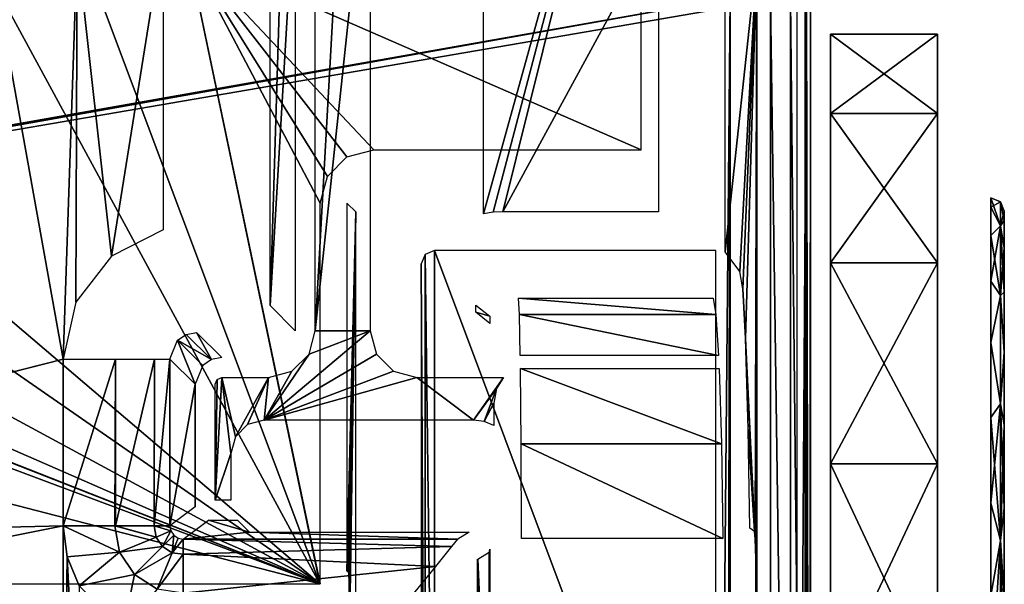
# Model space of a CAD drawing. Header units: millimetres. Extents: x -163 to 163, y -244 to 160.
# Tile 13 of 16: x 126 to 163, y -182 to -161. Entities that reach past the tile are written whole.
import ezdxf

# ---------------------------------------------------------------- set-up
doc = ezdxf.new("R2010")
doc.units = ezdxf.units.MM
doc.header["$LTSCALE"] = 159.143519
for name, color, linetype in [('1', 7, 'CONTINUOUS'), ('10', 7, 'CONTINUOUS'), ('103', 7, 'CONTINUOUS'), ('104', 7, 'CONTINUOUS'), ('108', 7, 'CONTINUOUS'), ('109', 7, 'CONTINUOUS'), ('110', 7, 'CONTINUOUS'), ('111', 7, 'CONTINUOUS'), ('118', 7, 'CONTINUOUS'), ('119', 7, 'CONTINUOUS'), ('12', 7, 'CONTINUOUS'), ('124', 7, 'CONTINUOUS'), ('21', 7, 'CONTINUOUS'), ('22', 7, 'CONTINUOUS'), ('27', 7, 'CONTINUOUS'), ('34', 7, 'CONTINUOUS'), ('44', 7, 'CONTINUOUS'), ('45', 7, 'CONTINUOUS'), ('5', 7, 'CONTINUOUS'), ('55', 7, 'CONTINUOUS'), ('56', 7, 'CONTINUOUS'), ('57', 7, 'CONTINUOUS'), ('6', 7, 'CONTINUOUS'), ('83', 7, 'CONTINUOUS'), ('84', 7, 'CONTINUOUS')]:
    doc.layers.add(name, color=color, linetype=linetype)

msp = doc.modelspace()

# ---------------------------------------------------------------- linework, layer by layer
at = {"layer": '1', "color": 8, "linetype": 'Continuous', "true_color": 0x787878}
for points in [[(154.5, -213.691), (154.5, -160.592), (-154.5, -213.691), (154.5, -213.691)], [(154.5, -160.592), (-154.5, -160.592), (-154.5, -213.691), (154.5, -160.592)]]:
    msp.add_3dface(points, dxfattribs=at)
at = {"layer": '10', "color": 8, "linetype": 'Continuous', "true_color": 0x787878}
for points in [[(138.511, -154.211, -33.5), (139.526, -153.661, -33.5), (137.474, -172.975, -33.5), (138.511, -154.211, -33.5)], [(137.474, -172.975, -33.5), (139.526, -153.661, -33.5), (139.526, -172.975, -33.5), (137.474, -172.975, -33.5)], [(137.474, -154.719, -33.5), (138.511, -154.211, -33.5), (137.474, -172.975, -33.5), (137.474, -154.719, -33.5)], [(139.76, -173.85, -33.5), (135.566, -176.316, -33.5), (139.526, -172.975, -33.5), (139.76, -173.85, -33.5)], [(135.566, -176.316, -33.5), (137.24, -173.85, -33.5), (139.526, -172.975, -33.5), (135.566, -176.316, -33.5)], [(137.24, -173.85, -33.5), (137.474, -172.975, -33.5), (139.526, -172.975, -33.5), (137.24, -173.85, -33.5)], [(140.4, -174.49, -33.5), (135.566, -176.316, -33.5), (139.76, -173.85, -33.5), (140.4, -174.49, -33.5)], [(136.6, -174.49, -33.5), (137.24, -173.85, -33.5), (135.566, -176.316, -33.5), (136.6, -174.49, -33.5)], [(141.275, -174.724, -33.5), (135.566, -176.316, -33.5), (140.4, -174.49, -33.5), (141.275, -174.724, -33.5)], [(135.725, -174.724, -33.5), (136.6, -174.49, -33.5), (135.566, -176.316, -33.5), (135.725, -174.724, -33.5)], [(133.797, -174.798, -33.5), (133.974, -174.724, -33.5), (133.724, -179.316, -33.5), (133.797, -174.798, -33.5)], [(133.724, -179.316, -33.5), (133.974, -174.724, -33.5), (134.316, -177.566, -33.5), (133.724, -179.316, -33.5)], [(133.724, -174.974, -33.5), (133.797, -174.798, -33.5), (133.724, -179.316, -33.5), (133.724, -174.974, -33.5)], [(134.316, -177.566, -33.5), (133.974, -174.724, -33.5), (134.485, -176.939, -33.5), (134.316, -177.566, -33.5)], [(133.974, -174.724, -33.5), (135.725, -174.724, -33.5), (134.485, -176.939, -33.5), (133.974, -174.724, -33.5)], [(134.485, -176.939, -33.5), (135.725, -174.724, -33.5), (134.942, -176.483, -33.5), (134.485, -176.939, -33.5)], [(134.942, -176.483, -33.5), (135.725, -174.724, -33.5), (135.566, -176.316, -33.5), (134.942, -176.483, -33.5)], [(143.395, -176.316, -33.5), (135.566, -176.316, -33.5), (141.275, -174.724, -33.5), (143.395, -176.316, -33.5)], [(144.513, -174.724, -33.5), (143.395, -176.316, -33.5), (141.275, -174.724, -33.5), (144.513, -174.724, -33.5)], [(144.254, -175.129, -33.5), (143.395, -176.316, -33.5), (144.513, -174.724, -33.5), (144.254, -175.129, -33.5)], [(143.786, -176.368, -33.5), (143.395, -176.316, -33.5), (144.254, -175.129, -33.5), (143.786, -176.368, -33.5)], [(144.151, -175.685, -33.5), (143.786, -176.368, -33.5), (144.254, -175.129, -33.5), (144.151, -175.685, -33.5)], [(144.151, -176.521, -33.5), (143.786, -176.368, -33.5), (144.151, -175.685, -33.5), (144.151, -176.521, -33.5)], [(134.316, -179.316, -33.5), (133.724, -179.316, -33.5), (134.316, -177.566, -33.5), (134.316, -179.316, -33.5)]]:
    msp.add_3dface(points, dxfattribs=at)
at = {"layer": '103', "color": 8, "linetype": 'Continuous', "true_color": 0x787878}
for points in [[(160.75, -161.88, -29.341), (160.75, -164.849, -12.5), (160.75, -164.849, -37.5), (160.75, -161.88, -29.341)], [(160.75, -161.88, -20.659), (160.75, -164.849, -12.5), (160.75, -161.88, -29.341), (160.75, -161.88, -20.659)], [(160.75, -164.849, -37.5), (160.75, -170.43, -5.849), (160.75, -170.43, -44.151), (160.75, -164.849, -37.5)], [(160.75, -164.849, -12.5), (160.75, -170.43, -5.849), (160.75, -164.849, -37.5), (160.75, -164.849, -12.5)], [(160.75, -170.43, -44.151), (160.75, -177.949, -1.508), (160.75, -177.949, -48.492), (160.75, -170.43, -44.151)], [(160.75, -170.43, -5.849), (160.75, -177.949, -1.508), (160.75, -170.43, -44.151), (160.75, -170.43, -5.849)], [(160.75, -177.949, -1.508), (160.75, -186.5), (160.75, -177.949, -48.492), (160.75, -177.949, -1.508)], [(160.75, -186.5), (160.75, -186.5, -50), (160.75, -177.949, -48.492), (160.75, -186.5)]]:
    msp.add_3dface(points, dxfattribs=at)
at = {"layer": '104', "color": 8, "linetype": 'Continuous', "true_color": 0x787878}
for points in [[(156.75, -161.88, -20.659), (156.75, -164.849, -37.5), (156.75, -164.849, -12.5), (156.75, -161.88, -20.659)], [(156.75, -161.88, -29.341), (156.75, -164.849, -37.5), (156.75, -161.88, -20.659), (156.75, -161.88, -29.341)], [(156.75, -164.849, -37.5), (156.75, -170.43, -44.151), (156.75, -164.849, -12.5), (156.75, -164.849, -37.5)], [(156.75, -164.849, -12.5), (156.75, -170.43, -44.151), (156.75, -170.43, -5.849), (156.75, -164.849, -12.5)], [(156.75, -170.43, -44.151), (156.75, -177.949, -48.492), (156.75, -170.43, -5.849), (156.75, -170.43, -44.151)], [(156.75, -170.43, -5.849), (156.75, -177.949, -48.492), (156.75, -177.949, -1.508), (156.75, -170.43, -5.849)], [(156.75, -177.949, -48.492), (156.75, -186.5, -50), (156.75, -177.949, -1.508), (156.75, -177.949, -48.492)], [(156.75, -186.5, -50), (156.75, -186.5), (156.75, -177.949, -1.508), (156.75, -186.5, -50)]]:
    msp.add_3dface(points, dxfattribs=at)
at = {"layer": '108', "color": 8, "linetype": 'Continuous', "true_color": 0x787878}
for points in [[(160.75, -164.849, -12.5), (160.75, -161.88, -20.659), (156.75, -164.849, -12.5), (160.75, -164.849, -12.5)], [(160.75, -161.88, -20.659), (160.75, -161.88, -29.341), (156.75, -161.88, -20.659), (160.75, -161.88, -20.659)], [(160.75, -161.88, -20.659), (156.75, -161.88, -20.659), (156.75, -164.849, -12.5), (160.75, -161.88, -20.659)], [(160.75, -164.849, -37.5), (156.75, -164.849, -37.5), (156.75, -161.88, -29.341), (160.75, -164.849, -37.5)], [(160.75, -161.88, -29.341), (156.75, -161.88, -29.341), (156.75, -161.88, -20.659), (160.75, -161.88, -29.341)], [(160.75, -161.88, -29.341), (160.75, -164.849, -37.5), (156.75, -161.88, -29.341), (160.75, -161.88, -29.341)], [(160.75, -170.43, -5.849), (160.75, -164.849, -12.5), (156.75, -170.43, -5.849), (160.75, -170.43, -5.849)], [(160.75, -164.849, -12.5), (156.75, -164.849, -12.5), (156.75, -170.43, -5.849), (160.75, -164.849, -12.5)], [(160.75, -170.43, -44.151), (156.75, -170.43, -44.151), (156.75, -164.849, -37.5), (160.75, -170.43, -44.151)], [(160.75, -164.849, -37.5), (160.75, -170.43, -44.151), (156.75, -164.849, -37.5), (160.75, -164.849, -37.5)], [(160.75, -177.949, -48.492), (156.75, -177.949, -48.492), (156.75, -170.43, -44.151), (160.75, -177.949, -48.492)], [(160.75, -177.949, -1.508), (160.75, -170.43, -5.849), (156.75, -177.949, -1.508), (160.75, -177.949, -1.508)], [(160.75, -170.43, -5.849), (156.75, -170.43, -5.849), (156.75, -177.949, -1.508), (160.75, -170.43, -5.849)], [(160.75, -170.43, -44.151), (160.75, -177.949, -48.492), (156.75, -170.43, -44.151), (160.75, -170.43, -44.151)], [(156.75, -186.5), (160.75, -177.949, -1.508), (156.75, -177.949, -1.508), (156.75, -186.5)], [(160.75, -186.5, -50), (156.75, -186.5, -50), (156.75, -177.949, -48.492), (160.75, -186.5, -50)], [(156.75, -186.5), (160.75, -186.5), (160.75, -177.949, -1.508), (156.75, -186.5)], [(160.75, -177.949, -48.492), (160.75, -186.5, -50), (156.75, -177.949, -48.492), (160.75, -177.949, -48.492)]]:
    msp.add_3dface(points, dxfattribs=at)
at = {"layer": '109', "color": 7, "linetype": 'Continuous'}
for points in [[(163.25, -168.846, -28.511), (163.25, -168.5, -25), (163.25, -204.154, -28.511), (163.25, -168.846, -28.511)], [(163.25, -168.846, -21.489), (163.25, -204.5, -25), (163.25, -168.5, -25), (163.25, -168.846, -21.489)], [(163.25, -168.5, -25), (163.25, -204.5, -25), (163.25, -204.154, -28.511), (163.25, -168.5, -25)], [(163.25, -203.13, -31.888), (163.25, -168.846, -28.511), (163.25, -204.154, -28.511), (163.25, -203.13, -31.888)], [(163.25, -169.87, -31.888), (163.25, -168.846, -28.511), (163.25, -203.13, -31.888), (163.25, -169.87, -31.888)], [(163.25, -204.154, -21.489), (163.25, -204.5, -25), (163.25, -168.846, -21.489), (163.25, -204.154, -21.489)], [(163.25, -169.87, -18.112), (163.25, -204.154, -21.489), (163.25, -168.846, -21.489), (163.25, -169.87, -18.112)], [(163.25, -201.467, -35), (163.25, -169.87, -31.888), (163.25, -203.13, -31.888), (163.25, -201.467, -35)], [(163.25, -171.533, -35), (163.25, -169.87, -31.888), (163.25, -201.467, -35), (163.25, -171.533, -35)], [(163.25, -203.13, -18.112), (163.25, -204.154, -21.489), (163.25, -169.87, -18.112), (163.25, -203.13, -18.112)], [(163.25, -171.533, -15), (163.25, -203.13, -18.112), (163.25, -169.87, -18.112), (163.25, -171.533, -15)], [(163.25, -199.228, -37.728), (163.25, -171.533, -35), (163.25, -201.467, -35), (163.25, -199.228, -37.728)], [(163.25, -173.772, -37.728), (163.25, -171.533, -35), (163.25, -199.228, -37.728), (163.25, -173.772, -37.728)], [(163.25, -201.467, -15), (163.25, -203.13, -18.112), (163.25, -171.533, -15), (163.25, -201.467, -15)], [(163.25, -173.772, -12.272), (163.25, -201.467, -15), (163.25, -171.533, -15), (163.25, -173.772, -12.272)], [(163.25, -176.5, -39.966), (163.25, -173.772, -37.728), (163.25, -196.5, -39.966), (163.25, -176.5, -39.966)], [(163.25, -196.5, -39.966), (163.25, -173.772, -37.728), (163.25, -199.228, -37.728), (163.25, -196.5, -39.966)], [(163.25, -176.5, -10.034), (163.25, -199.228, -12.272), (163.25, -173.772, -12.272), (163.25, -176.5, -10.034)], [(163.25, -199.228, -12.272), (163.25, -201.467, -15), (163.25, -173.772, -12.272), (163.25, -199.228, -12.272)], [(163.25, -179.612, -8.37), (163.25, -196.5, -10.034), (163.25, -176.5, -10.034), (163.25, -179.612, -8.37)], [(163.25, -196.5, -10.034), (163.25, -199.228, -12.272), (163.25, -176.5, -10.034), (163.25, -196.5, -10.034)], [(163.25, -179.612, -41.63), (163.25, -176.5, -39.966), (163.25, -193.388, -41.63), (163.25, -179.612, -41.63)], [(163.25, -193.388, -41.63), (163.25, -176.5, -39.966), (163.25, -196.5, -39.966), (163.25, -193.388, -41.63)], [(163.25, -182.988, -7.346), (163.25, -193.388, -8.37), (163.25, -179.612, -8.37), (163.25, -182.988, -7.346)], [(163.25, -193.388, -8.37), (163.25, -196.5, -10.034), (163.25, -179.612, -8.37), (163.25, -193.388, -8.37)], [(163.25, -190.012, -42.654), (163.25, -179.612, -41.63), (163.25, -193.388, -41.63), (163.25, -190.012, -42.654)], [(163.25, -182.988, -42.654), (163.25, -179.612, -41.63), (163.25, -190.012, -42.654), (163.25, -182.988, -42.654)]]:
    msp.add_3dface(points, dxfattribs=at)
at = {"layer": '110', "linetype": 'Continuous'}
for points in [[(162.75, -168.355, -28.609), (162.75, -168, -25), (163.104, -169.045, -30.672), (162.75, -168.355, -28.609)], [(163.104, -169.045, -30.672), (162.75, -168, -25), (163.104, -168.146, -25), (163.104, -169.045, -30.672)], [(163.25, -168.5, -25), (163.25, -168.846, -28.511), (163.104, -168.146, -25), (163.25, -168.5, -25)], [(163.25, -168.846, -28.511), (163.104, -169.045, -30.672), (163.104, -168.146, -25), (163.25, -168.846, -28.511)], [(162.75, -169.408, -32.08), (162.75, -168.355, -28.609), (163.104, -169.045, -30.672), (162.75, -169.408, -32.08)], [(163.104, -171.652, -35.788), (162.75, -169.408, -32.08), (163.104, -169.045, -30.672), (163.104, -171.652, -35.788)], [(163.25, -168.846, -28.511), (163.25, -169.87, -31.888), (163.104, -169.045, -30.672), (163.25, -168.846, -28.511)], [(163.25, -169.87, -31.888), (163.25, -171.533, -35), (163.104, -169.045, -30.672), (163.25, -169.87, -31.888)], [(163.25, -171.533, -35), (163.104, -171.652, -35.788), (163.104, -169.045, -30.672), (163.25, -171.533, -35)], [(162.75, -171.118, -35.278), (162.75, -169.408, -32.08), (163.104, -171.652, -35.788), (162.75, -171.118, -35.278)], [(162.75, -173.419, -38.081), (162.75, -171.118, -35.278), (163.104, -171.652, -35.788), (162.75, -173.419, -38.081)], [(163.25, -171.533, -35), (163.25, -173.772, -37.728), (163.104, -171.652, -35.788), (163.25, -171.533, -35)], [(163.104, -175.712, -39.848), (162.75, -173.419, -38.081), (163.104, -171.652, -35.788), (163.104, -175.712, -39.848)], [(163.25, -173.772, -37.728), (163.104, -175.712, -39.848), (163.104, -171.652, -35.788), (163.25, -173.772, -37.728)], [(162.75, -176.222, -40.382), (162.75, -173.419, -38.081), (163.104, -175.712, -39.848), (162.75, -176.222, -40.382)], [(163.25, -173.772, -37.728), (163.25, -176.5, -39.966), (163.104, -175.712, -39.848), (163.25, -173.772, -37.728)], [(163.104, -180.828, -42.455), (162.75, -176.222, -40.382), (163.104, -175.712, -39.848), (163.104, -180.828, -42.455)], [(163.25, -179.612, -41.63), (163.104, -180.828, -42.455), (163.104, -175.712, -39.848), (163.25, -179.612, -41.63)], [(163.25, -176.5, -39.966), (163.25, -179.612, -41.63), (163.104, -175.712, -39.848), (163.25, -176.5, -39.966)], [(162.75, -179.42, -42.092), (162.75, -176.222, -40.382), (163.104, -180.828, -42.455), (162.75, -179.42, -42.092)], [(162.75, -182.891, -43.145), (162.75, -179.42, -42.092), (163.104, -180.828, -42.455), (162.75, -182.891, -43.145)], [(163.25, -179.612, -41.63), (163.25, -182.988, -42.654), (163.104, -180.828, -42.455), (163.25, -179.612, -41.63)], [(163.104, -186.5, -43.354), (162.75, -182.891, -43.145), (163.104, -180.828, -42.455), (163.104, -186.5, -43.354)], [(163.25, -186.5, -43), (163.104, -186.5, -43.354), (163.104, -180.828, -42.455), (163.25, -186.5, -43)], [(163.25, -182.988, -42.654), (163.25, -186.5, -43), (163.104, -180.828, -42.455), (163.25, -182.988, -42.654)]]:
    msp.add_3dface(points, dxfattribs=at)
at = {"layer": '111', "linetype": 'Continuous'}
for points in [[(163.104, -168.146, -25), (162.75, -168, -25), (162.75, -168.355, -21.391), (163.104, -168.146, -25)], [(163.104, -168.146, -25), (162.75, -168.355, -21.391), (163.104, -169.045, -19.328), (163.104, -168.146, -25)], [(163.25, -168.5, -25), (163.104, -168.146, -25), (163.104, -169.045, -19.328), (163.25, -168.5, -25)], [(162.75, -168.355, -21.391), (162.75, -169.408, -17.92), (163.104, -169.045, -19.328), (162.75, -168.355, -21.391)], [(163.25, -168.846, -21.489), (163.25, -168.5, -25), (163.104, -169.045, -19.328), (163.25, -168.846, -21.489)], [(163.104, -169.045, -19.328), (162.75, -171.118, -14.722), (163.104, -171.652, -14.212), (163.104, -169.045, -19.328)], [(162.75, -169.408, -17.92), (162.75, -171.118, -14.722), (163.104, -169.045, -19.328), (162.75, -169.408, -17.92)], [(163.25, -169.87, -18.112), (163.25, -168.846, -21.489), (163.104, -169.045, -19.328), (163.25, -169.87, -18.112)], [(163.25, -169.87, -18.112), (163.104, -169.045, -19.328), (163.104, -171.652, -14.212), (163.25, -169.87, -18.112)], [(163.25, -171.533, -15), (163.25, -169.87, -18.112), (163.104, -171.652, -14.212), (163.25, -171.533, -15)], [(162.75, -171.118, -14.722), (162.75, -173.419, -11.919), (163.104, -171.652, -14.212), (162.75, -171.118, -14.722)], [(163.25, -173.772, -12.272), (163.25, -171.533, -15), (163.104, -171.652, -14.212), (163.25, -173.772, -12.272)], [(163.104, -171.652, -14.212), (162.75, -173.419, -11.919), (163.104, -175.712, -10.152), (163.104, -171.652, -14.212)], [(163.25, -173.772, -12.272), (163.104, -171.652, -14.212), (163.104, -175.712, -10.152), (163.25, -173.772, -12.272)], [(162.75, -173.419, -11.919), (162.75, -176.222, -9.618), (163.104, -175.712, -10.152), (162.75, -173.419, -11.919)], [(163.25, -176.5, -10.034), (163.25, -173.772, -12.272), (163.104, -175.712, -10.152), (163.25, -176.5, -10.034)], [(163.104, -175.712, -10.152), (162.75, -179.42, -7.908), (163.104, -180.828, -7.545), (163.104, -175.712, -10.152)], [(162.75, -176.222, -9.618), (162.75, -179.42, -7.908), (163.104, -175.712, -10.152), (162.75, -176.222, -9.618)], [(163.25, -176.5, -10.034), (163.104, -175.712, -10.152), (163.104, -180.828, -7.545), (163.25, -176.5, -10.034)], [(163.25, -179.612, -8.37), (163.25, -176.5, -10.034), (163.104, -180.828, -7.545), (163.25, -179.612, -8.37)], [(162.75, -179.42, -7.908), (162.75, -182.891, -6.855), (163.104, -180.828, -7.545), (162.75, -179.42, -7.908)], [(163.25, -182.988, -7.346), (163.25, -179.612, -8.37), (163.104, -180.828, -7.545), (163.25, -182.988, -7.346)], [(163.104, -180.828, -7.545), (162.75, -186.5, -6.5), (163.104, -186.5, -6.646), (163.104, -180.828, -7.545)], [(162.75, -182.891, -6.855), (162.75, -186.5, -6.5), (163.104, -180.828, -7.545), (162.75, -182.891, -6.855)], [(163.25, -182.988, -7.346), (163.104, -180.828, -7.545), (163.104, -186.5, -6.646), (163.25, -182.988, -7.346)]]:
    msp.add_3dface(points, dxfattribs=at)
at = {"layer": '118', "color": 8, "linetype": 'Continuous', "true_color": 0x787878}
for points in [[(-153, -214.5, -50), (-153, -160.518, -50), (153, -160.518, -50), (-153, -214.5, -50)], [(-152.854, -214.854, -50), (-153, -214.5, -50), (153, -160.518, -50), (-152.854, -214.854, -50)], [(-152.5, -215, -50), (-152.854, -214.854, -50), (153, -160.518, -50), (-152.5, -215, -50)], [(152.5, -215, -50), (-152.5, -215, -50), (153, -160.518, -50), (152.5, -215, -50)], [(152.854, -214.854, -50), (152.5, -215, -50), (153, -160.518, -50), (152.854, -214.854, -50)], [(153, -214.5, -50), (152.854, -214.854, -50), (153, -160.518, -50), (153, -214.5, -50)]]:
    msp.add_3dface(points, dxfattribs=at)
at = {"layer": '119', "color": 8, "linetype": 'Continuous', "true_color": 0x787878}
for points in [[(129.028, -159.47, -48), (137.646, -182.441, -48), (132.702, -158.8, -48), (129.028, -159.47, -48)], [(137.659, -168.198, -48), (137.928, -167.198, -48), (132.702, -158.8, -48), (137.659, -168.198, -48)], [(137.659, -182.441, -48), (137.659, -168.198, -48), (132.702, -158.8, -48), (137.659, -182.441, -48)], [(149.659, -158.8, -48), (132.702, -158.8, -48), (149.659, -166.199, -48), (149.659, -158.8, -48)], [(137.653, -182.441, -48), (137.659, -182.441, -48), (132.702, -158.8, -48), (137.653, -182.441, -48)], [(137.646, -182.441, -48), (137.653, -182.441, -48), (132.702, -158.8, -48), (137.646, -182.441, -48)], [(137.928, -167.198, -48), (138.659, -166.467, -48), (132.702, -158.8, -48), (137.928, -167.198, -48)], [(132.702, -158.8, -48), (139.659, -166.199, -48), (149.659, -166.199, -48), (132.702, -158.8, -48)], [(138.659, -166.467, -48), (139.659, -166.199, -48), (132.702, -158.8, -48), (138.659, -166.467, -48)], [(125.3, -159.694, -48), (137.646, -182.441, -48), (129.028, -159.47, -48), (125.3, -159.694, -48)], [(118.867, -166.444, -48), (137.646, -182.441, -48), (125.3, -159.694, -48), (118.867, -166.444, -48)], [(118.296, -169.025, -48), (137.646, -182.441, -48), (118.867, -166.444, -48), (118.296, -169.025, -48)], [(116.651, -171.093, -48), (137.646, -182.441, -48), (118.296, -169.025, -48), (116.651, -171.093, -48)], [(141.435, -170.474, -48), (141.582, -197.919, -48), (141.581, -170.121, -48), (141.435, -170.474, -48)], [(141.581, -170.121, -48), (141.935, -198.065, -48), (141.935, -169.975, -48), (141.581, -170.121, -48)], [(141.582, -197.919, -48), (141.935, -198.065, -48), (141.581, -170.121, -48), (141.582, -197.919, -48)], [(141.935, -198.065, -48), (152.461, -198.065, -48), (141.935, -169.975, -48), (141.935, -198.065, -48)], [(141.935, -169.975, -48), (152.461, -198.065, -48), (152.461, -169.975, -48), (141.935, -169.975, -48)], [(141.435, -197.565, -48), (141.582, -197.919, -48), (141.435, -170.474, -48), (141.435, -197.565, -48)], [(107.771, -171.268, -48), (137.646, -182.441, -48), (108.188, -170.891, -48), (107.771, -171.268, -48)], [(108.188, -170.891, -48), (137.646, -182.441, -48), (111.623, -172.203, -48), (108.188, -170.891, -48)], [(105.126, -174.04, -48), (137.646, -182.441, -48), (107.771, -171.268, -48), (105.126, -174.04, -48)], [(114.266, -172.229, -48), (137.646, -182.441, -48), (116.651, -171.093, -48), (114.266, -172.229, -48)], [(111.623, -172.203, -48), (137.646, -182.441, -48), (114.266, -172.229, -48), (111.623, -172.203, -48)], [(102.079, -182.441, -48), (137.646, -182.441, -48), (105.126, -174.04, -48), (102.079, -182.441, -48)]]:
    msp.add_3dface(points, dxfattribs=at)
at = {"layer": '12', "color": 8, "linetype": 'Continuous', "true_color": 0x787878}
for points in [[(145.081, -171.759, -25.515), (152.359, -171.759, -25.515), (152.463, -172.369, -29.229), (145.081, -171.759, -25.515)], [(145.111, -172.369, -29.23), (145.081, -171.759, -25.515), (152.463, -172.369, -29.229), (145.111, -172.369, -29.23)], [(145.139, -173.9, -32.668), (145.111, -172.369, -29.23), (152.557, -173.9, -32.668), (145.139, -173.9, -32.668)], [(152.559, -173.9, -32.668), (145.111, -172.369, -29.23), (152.463, -172.369, -29.229), (152.559, -173.9, -32.668)], [(152.558, -173.9, -32.668), (145.111, -172.369, -29.23), (152.559, -173.9, -32.668), (152.558, -173.9, -32.668)], [(152.557, -173.9, -32.668), (145.111, -172.369, -29.23), (152.558, -173.9, -32.668), (152.557, -173.9, -32.668)], [(145.145, -174.391, -33.422), (152.665, -177.205, -36.453), (145.17, -177.205, -36.453), (145.145, -174.391, -33.422)], [(152.58, -174.391, -33.422), (152.665, -177.205, -36.453), (145.145, -174.391, -33.422), (152.58, -174.391, -33.422)], [(152.665, -177.205, -36.453), (152.725, -180.75, -38.583), (145.17, -177.205, -36.453), (152.665, -177.205, -36.453)], [(152.725, -180.75, -38.583), (145.187, -180.75, -38.583), (145.17, -177.205, -36.453), (152.725, -180.75, -38.583)]]:
    msp.add_3dface(points, dxfattribs=at)
at = {"layer": '124', "color": 8, "linetype": 'Continuous', "true_color": 0x787878}
for points in [[(138.659, -181.954, -47.026), (138.987, -168.527, -34.487), (138.659, -168.198, -47.026), (138.659, -181.954, -47.026)], [(138.712, -182.008, -44.987), (138.987, -168.527, -34.487), (138.659, -181.954, -47.026), (138.712, -182.008, -44.987)], [(138.732, -182.223, -44.25), (138.987, -168.527, -34.487), (138.712, -182.008, -44.987), (138.732, -182.223, -44.25)], [(138.745, -182.77, -43.72), (138.987, -168.527, -34.487), (138.732, -182.223, -44.25), (138.745, -182.77, -43.72)], [(138.751, -183.507, -43.526), (138.987, -168.527, -34.487), (138.745, -182.77, -43.72), (138.751, -183.507, -43.526)], [(138.745, -185.275, -43.723), (138.987, -168.527, -34.487), (138.751, -184.533, -43.526), (138.745, -185.275, -43.723)], [(138.987, -199.513, -34.487), (138.987, -168.527, -34.487), (138.745, -185.275, -43.723), (138.987, -199.513, -34.487)], [(138.751, -184.533, -43.526), (138.987, -168.527, -34.487), (138.751, -183.507, -43.526), (138.751, -184.533, -43.526)]]:
    msp.add_3dface(points, dxfattribs=at)
at = {"layer": '21', "color": 8, "linetype": 'Continuous', "true_color": 0x787878}
for points in [[(152.807, -157.806, -4.435), (153.987, -158.987, -49.513), (152.807, -170.023, -4.435), (152.807, -157.806, -4.435)], [(152.807, -170.023, -4.435), (153.987, -158.987, -49.513), (153.359, -170.76, -25.523), (152.807, -170.023, -4.435)], [(153.359, -170.76, -25.523), (153.987, -158.987, -49.513), (153.462, -171.404, -29.466), (153.359, -170.76, -25.523)], [(153.462, -171.404, -29.466), (153.987, -158.987, -49.513), (153.573, -173.262, -33.686), (153.462, -171.404, -29.466)], [(153.573, -173.262, -33.686), (153.987, -158.987, -49.513), (153.934, -180.764, -47.497), (153.573, -173.262, -33.686)], [(153.934, -180.764, -47.497), (153.987, -158.987, -49.513), (153.953, -181.494, -48.212), (153.934, -180.764, -47.497)], [(153.953, -181.494, -48.212), (153.987, -158.987, -49.513), (153.96, -182.483, -48.474), (153.953, -181.494, -48.212)], [(153.96, -182.483, -48.474), (153.987, -158.987, -49.513), (153.987, -214.987, -49.513), (153.96, -182.483, -48.474)], [(153.558, -173.019, -33.118), (153.462, -171.404, -29.466), (153.573, -173.262, -33.686), (153.558, -173.019, -33.118)], [(153.585, -173.688, -34.134), (153.573, -173.262, -33.686), (153.934, -180.764, -47.497), (153.585, -173.688, -34.134)], [(153.667, -176.655, -37.267), (153.585, -173.688, -34.134), (153.934, -180.764, -47.497), (153.667, -176.655, -37.267)], [(153.724, -180.36, -39.478), (153.667, -176.655, -37.267), (153.909, -180.483, -46.509), (153.724, -180.36, -39.478)], [(153.909, -180.483, -46.509), (153.667, -176.655, -37.267), (153.934, -180.764, -47.497), (153.909, -180.483, -46.509)]]:
    msp.add_3dface(points, dxfattribs=at)
at = {"layer": '22', "color": 8, "linetype": 'Continuous', "true_color": 0x787878}
for points in [[(133.474, -180.066, -32.77), (135.013, -180.513, -15.713), (132.536, -180.77, -5.895), (133.474, -180.066, -32.77)], [(134.566, -180.066, -32.77), (135.013, -180.513, -15.713), (133.474, -180.066, -32.77), (134.566, -180.066, -32.77)], [(132.536, -180.77, -5.895), (135.013, -180.513, -15.713), (142.8, -180.77, -5.895), (132.536, -180.77, -5.895)], [(135.013, -180.513, -15.713), (143.229, -180.513, -15.713), (142.8, -180.77, -5.895), (135.013, -180.513, -15.713)]]:
    msp.add_3dface(points, dxfattribs=at)
at = {"layer": '27', "color": 8, "linetype": 'Continuous', "true_color": 0x787878}
for points in [[(132.035, -174.034, -5.86), (132.975, -174.974, -32.776), (132.035, -180.271, -5.86), (132.035, -174.034, -5.86)], [(132.035, -180.271, -5.86), (132.975, -174.974, -32.776), (132.975, -179.566, -32.774), (132.035, -180.271, -5.86)], [(132.975, -179.566, -32.774), (132.975, -174.974, -32.776), (132.975, -179.566, -32.775), (132.975, -179.566, -32.774)], [(132.975, -179.566, -32.775), (132.975, -174.974, -32.776), (132.975, -179.566, -32.776), (132.975, -179.566, -32.775)]]:
    msp.add_3dface(points, dxfattribs=at)
at = {"layer": '34', "color": 8, "linetype": 'Continuous', "true_color": 0x787878}
for points in [[(135.785, -172.035, -5.86), (136.725, -156.144, -32.776), (136.725, -172.975, -32.776), (135.785, -172.035, -5.86)], [(136.252, -156.91, -19.245), (136.725, -156.144, -32.776), (135.785, -172.035, -5.86), (136.252, -156.91, -19.245)], [(135.785, -157.652, -5.86), (136.252, -156.91, -19.245), (135.785, -172.035, -5.86), (135.785, -157.652, -5.86)]]:
    msp.add_3dface(points, dxfattribs=at)
at = {"layer": '44', "color": 8, "linetype": 'Continuous', "true_color": 0x787878}
for points in [[(143.484, -172.284, -4.391), (143.484, -172.02, -4.391), (144, -172.433, -16.2), (143.484, -172.284, -4.391)], [(144, -172.697, -16.2), (143.484, -172.284, -4.391), (144, -172.434, -16.2), (144, -172.697, -16.2)], [(144, -172.434, -16.2), (143.484, -172.284, -4.391), (144, -172.433, -16.2), (144, -172.434, -16.2)], [(144, -181.145, -16.198), (144, -181.156, -16.2), (143.989, -181.229, -15.958), (144, -181.145, -16.198)], [(144, -181.156, -16.2), (144, -191.844, -16.2), (143.989, -181.229, -15.958), (144, -181.156, -16.2)], [(144, -181.15, -16.199), (144, -181.156, -16.2), (144, -181.145, -16.198), (144, -181.15, -16.199)], [(143.548, -181.52, -5.854), (144, -191.844, -16.2), (143.547, -181.522, -5.826), (143.548, -181.52, -5.854)], [(143.978, -191.738, -15.7), (143.547, -191.478, -5.826), (143.547, -181.522, -5.826), (143.978, -191.738, -15.7)], [(143.989, -191.771, -15.955), (143.978, -191.738, -15.7), (143.547, -181.522, -5.826), (143.989, -191.771, -15.955)], [(144, -191.844, -16.2), (143.989, -191.771, -15.955), (143.547, -181.522, -5.826), (144, -191.844, -16.2)], [(143.55, -181.52, -5.882), (144, -191.844, -16.2), (143.548, -181.52, -5.854), (143.55, -181.52, -5.882)], [(143.978, -181.262, -15.7), (144, -191.844, -16.2), (143.55, -181.52, -5.882), (143.978, -181.262, -15.7)], [(143.989, -181.229, -15.958), (144, -191.844, -16.2), (143.978, -181.262, -15.7), (143.989, -181.229, -15.958)]]:
    msp.add_3dface(points, dxfattribs=at)
at = {"layer": '45', "color": 8, "linetype": 'Continuous', "true_color": 0x787878}
for points in [[(132.649, -173.11, -5.818), (133.59, -174.052, -32.784), (132.325, -173.326, -5.803), (132.649, -173.11, -5.818)], [(133.034, -173.035, -5.86), (133.59, -174.052, -32.784), (132.649, -173.11, -5.818), (133.034, -173.035, -5.86)], [(133.974, -173.975, -32.776), (133.59, -174.052, -32.784), (133.034, -173.035, -5.86), (133.974, -173.975, -32.776)], [(132.975, -174.974, -32.776), (132.035, -174.034, -5.86), (132.325, -173.326, -5.803), (132.975, -174.974, -32.776)], [(133.59, -174.052, -32.784), (133.267, -174.269, -32.787), (132.325, -173.326, -5.803), (133.59, -174.052, -32.784)], [(133.267, -174.269, -32.787), (132.975, -174.974, -32.776), (132.325, -173.326, -5.803), (133.267, -174.269, -32.787)]]:
    msp.add_3dface(points, dxfattribs=at)
at = {"layer": '5', "color": 8, "linetype": 'Continuous', "true_color": 0x787878}
for points in [[(143.764, -151.881, -2), (150.485, -144.367, -2), (143.764, -168.599, -2), (143.764, -151.881, -2)], [(143.764, -168.599, -2), (150.485, -144.367, -2), (144.123, -168.542, -2), (143.764, -168.599, -2)], [(144.123, -168.542, -2), (150.485, -144.367, -2), (144.485, -168.524, -2), (144.123, -168.542, -2)], [(144.485, -168.524, -2), (150.485, -144.367, -2), (150.308, -157.806, -2), (144.485, -168.524, -2)], [(150.308, -168.524, -2), (144.485, -168.524, -2), (150.308, -157.806, -2), (150.308, -168.524, -2)], [(131.787, -158.087, -2), (129.846, -170.185, -2), (128.563, -158.616, -2), (131.787, -158.087, -2)], [(131.787, -169.195, -2), (129.846, -170.185, -2), (131.787, -158.087, -2), (131.787, -169.195, -2)], [(128.563, -158.616, -2), (128.037, -174.034, -2), (125.3, -158.792, -2), (128.563, -158.616, -2)], [(128.512, -171.907, -2), (128.037, -174.034, -2), (128.563, -158.616, -2), (128.512, -171.907, -2)], [(129.846, -170.185, -2), (128.512, -171.907, -2), (128.563, -158.616, -2), (129.846, -170.185, -2)], [(125.3, -158.792, -2), (128.037, -174.034, -2), (102.32, -180.57, -2), (125.3, -158.792, -2)], [(102.32, -180.57, -2), (128.037, -174.034, -2), (101.08, -180.906, -2), (102.32, -180.57, -2)], [(128.037, -174.034, -2), (128.037, -180.271, -2), (101.08, -180.906, -2), (128.037, -174.034, -2)], [(128.037, -192.729, -2), (-38.851, -213.743, -2), (128.037, -180.271, -2), (128.037, -192.729, -2)], [(128.037, -180.271, -2), (-38.851, -213.743, -2), (101.08, -180.906, -2), (128.037, -180.271, -2)], [(128.191, -181.439, -2), (128.037, -192.729, -2), (128.037, -180.271, -2), (128.191, -181.439, -2)], [(128.639, -190.482, -2), (128.037, -192.729, -2), (128.191, -181.439, -2), (128.639, -190.482, -2)], [(128.641, -182.523, -2), (128.639, -190.482, -2), (128.191, -181.439, -2), (128.641, -182.523, -2)]]:
    msp.add_3dface(points, dxfattribs=at)
at = {"layer": '55', "color": 8, "linetype": 'Continuous', "true_color": 0x787878}
for points in [[(142.798, -180.772, -5.826), (132.536, -180.77, -5.895), (142.799, -180.771, -5.86), (142.798, -180.772, -5.826)], [(142.573, -181.049, -4.529), (132.536, -180.77, -5.895), (142.798, -180.772, -5.826), (142.573, -181.049, -4.529)], [(132.536, -181.339, -3.942), (132.536, -180.77, -5.895), (142.573, -181.049, -4.529), (132.536, -181.339, -3.942)], [(132.536, -180.77, -5.895), (142.8, -180.77, -5.895), (142.799, -180.771, -5.86), (132.536, -180.77, -5.895)], [(141.965, -181.797, -3.322), (132.536, -181.339, -3.942), (142.573, -181.049, -4.529), (141.965, -181.797, -3.322)], [(132.536, -182.799, -2.519), (132.536, -181.339, -3.942), (141.965, -181.797, -3.322), (132.536, -182.799, -2.519)], [(140.928, -183.074, -2.377), (132.536, -182.799, -2.519), (141.965, -181.797, -3.322), (140.928, -183.074, -2.377)]]:
    msp.add_3dface(points, dxfattribs=at)
at = {"layer": '56', "color": 8, "linetype": 'Continuous', "true_color": 0x787878}
for points in [[(130.147, -181.26, -2.487), (128.037, -180.271, -2), (129.976, -180.271, -2.502), (130.147, -181.26, -2.487)], [(128.191, -181.439, -2), (128.037, -180.271, -2), (130.147, -181.26, -2.487), (128.191, -181.439, -2)], [(130.147, -181.26, -2.487), (129.976, -180.271, -2.502), (131.517, -180.693, -3.887), (130.147, -181.26, -2.487)], [(131.517, -180.693, -3.887), (129.976, -180.271, -2.502), (129.997, -180.271, -2.513), (131.517, -180.693, -3.887)], [(131.449, -180.271, -3.912), (131.517, -180.693, -3.887), (129.997, -180.271, -2.513), (131.449, -180.271, -3.912)], [(131.449, -180.271, -3.912), (132.035, -180.271, -5.86), (132.072, -180.463, -5.831), (131.449, -180.271, -3.912)], [(131.517, -180.693, -3.887), (131.449, -180.271, -3.912), (132.072, -180.463, -5.831), (131.517, -180.693, -3.887)], [(131.754, -181.051, -3.884), (131.517, -180.693, -3.887), (132.072, -180.463, -5.831), (131.754, -181.051, -3.884)], [(132.18, -180.625, -5.827), (131.754, -181.051, -3.884), (132.072, -180.463, -5.831), (132.18, -180.625, -5.827)], [(131.754, -181.051, -3.884), (130.147, -181.26, -2.487), (131.517, -180.693, -3.887), (131.754, -181.051, -3.884)], [(132.117, -181.279, -3.903), (131.754, -181.051, -3.884), (132.18, -180.625, -5.827), (132.117, -181.279, -3.903)], [(132.343, -180.733, -5.85), (132.117, -181.279, -3.903), (132.18, -180.625, -5.827), (132.343, -180.733, -5.85)], [(132.536, -180.77, -5.895), (132.117, -181.279, -3.903), (132.343, -180.733, -5.85), (132.536, -180.77, -5.895)], [(132.536, -180.77, -5.895), (132.536, -181.339, -3.942), (132.117, -181.279, -3.903), (132.536, -180.77, -5.895)], [(130.705, -182.101, -2.486), (130.147, -181.26, -2.487), (131.754, -181.051, -3.884), (130.705, -182.101, -2.486)], [(132.117, -181.279, -3.903), (130.705, -182.101, -2.486), (131.754, -181.051, -3.884), (132.117, -181.279, -3.903)], [(128.641, -182.523, -2), (128.191, -181.439, -2), (130.147, -181.26, -2.487), (128.641, -182.523, -2)], [(130.705, -182.101, -2.486), (128.641, -182.523, -2), (130.147, -181.26, -2.487), (130.705, -182.101, -2.486)], [(131.553, -182.643, -2.496), (130.705, -182.101, -2.486), (132.117, -181.279, -3.903), (131.553, -182.643, -2.496)], [(132.536, -181.339, -3.942), (131.553, -182.643, -2.496), (132.117, -181.279, -3.903), (132.536, -181.339, -3.942)], [(132.536, -181.339, -3.942), (132.536, -182.799, -2.519), (131.553, -182.643, -2.496), (132.536, -181.339, -3.942)], [(130.287, -184.167, -2), (128.641, -182.523, -2), (130.705, -182.101, -2.486), (130.287, -184.167, -2)], [(131.553, -182.643, -2.496), (130.287, -184.167, -2), (130.705, -182.101, -2.486), (131.553, -182.643, -2.496)]]:
    msp.add_3dface(points, dxfattribs=at)
at = {"layer": '57', "color": 8, "linetype": 'Continuous', "true_color": 0x787878}
for points in [[(128.037, -180.271, -2), (128.037, -174.034, -2), (129.997, -174.034, -2.513), (128.037, -180.271, -2)], [(129.976, -180.271, -2.502), (128.037, -180.271, -2), (129.997, -174.034, -2.513), (129.976, -180.271, -2.502)], [(129.997, -180.271, -2.513), (129.976, -180.271, -2.502), (129.997, -174.034, -2.513), (129.997, -180.271, -2.513)], [(131.449, -180.271, -3.912), (129.997, -180.271, -2.513), (131.454, -174.034, -3.92), (131.449, -180.271, -3.912)], [(131.454, -174.034, -3.92), (129.997, -180.271, -2.513), (129.997, -174.034, -2.513), (131.454, -174.034, -3.92)], [(132.035, -174.034, -5.86), (132.035, -180.271, -5.86), (131.449, -180.271, -3.912), (132.035, -174.034, -5.86)], [(132.035, -174.034, -5.86), (131.449, -180.271, -3.912), (131.454, -174.034, -3.92), (132.035, -174.034, -5.86)]]:
    msp.add_3dface(points, dxfattribs=at)
at = {"layer": '6', "color": 8, "linetype": 'Continuous', "true_color": 0x787878}
for points in [[(156, -160.592, -1.5), (156, -213.73, -1.5), (156, -160.592, -49.5), (156, -160.592, -1.5)], [(156, -160.592, -49.5), (156, -213.73, -1.5), (156, -214.987, -49.5), (156, -160.592, -49.5)]]:
    msp.add_3dface(points, dxfattribs=at)
at = {"layer": '83', "color": 8, "linetype": 'Continuous', "true_color": 0x787878}
for points in [[(155.854, -160.592, -49.854), (155.5, -215, -50), (155.5, -160.592, -50), (155.854, -160.592, -49.854)], [(155.854, -214.996, -49.854), (155.5, -215, -50), (155.854, -160.592, -49.854), (155.854, -214.996, -49.854)], [(156, -160.592, -49.5), (155.962, -214.992, -49.691), (155.854, -160.592, -49.854), (156, -160.592, -49.5)], [(155.962, -214.992, -49.691), (155.854, -214.996, -49.854), (155.854, -160.592, -49.854), (155.962, -214.992, -49.691)], [(156, -160.592, -49.5), (156, -214.987, -49.5), (155.962, -214.992, -49.691), (156, -160.592, -49.5)]]:
    msp.add_3dface(points, dxfattribs=at)
at = {"layer": '84', "color": 8, "linetype": 'Continuous', "true_color": 0x787878}
for points in [[(154.5, -160.592), (154.5, -213.691), (155.25, -213.696, -0.201), (154.5, -160.592)], [(154.5, -160.592), (155.25, -213.696, -0.201), (155.25, -160.592, -0.201), (154.5, -160.592)], [(155.25, -213.696, -0.201), (155.799, -213.71, -0.75), (155.25, -160.592, -0.201), (155.25, -213.696, -0.201)], [(155.25, -160.592, -0.201), (155.799, -213.71, -0.75), (155.799, -160.592, -0.75), (155.25, -160.592, -0.201)], [(155.799, -213.71, -0.75), (155.949, -213.72, -1.112), (155.799, -160.592, -0.75), (155.799, -213.71, -0.75)], [(155.949, -213.72, -1.112), (156, -213.73, -1.5), (155.799, -160.592, -0.75), (155.949, -213.72, -1.112)], [(156, -213.73, -1.5), (156, -160.592, -1.5), (155.799, -160.592, -0.75), (156, -213.73, -1.5)]]:
    msp.add_3dface(points, dxfattribs=at)

doc.saveas('drawing.dxf')
